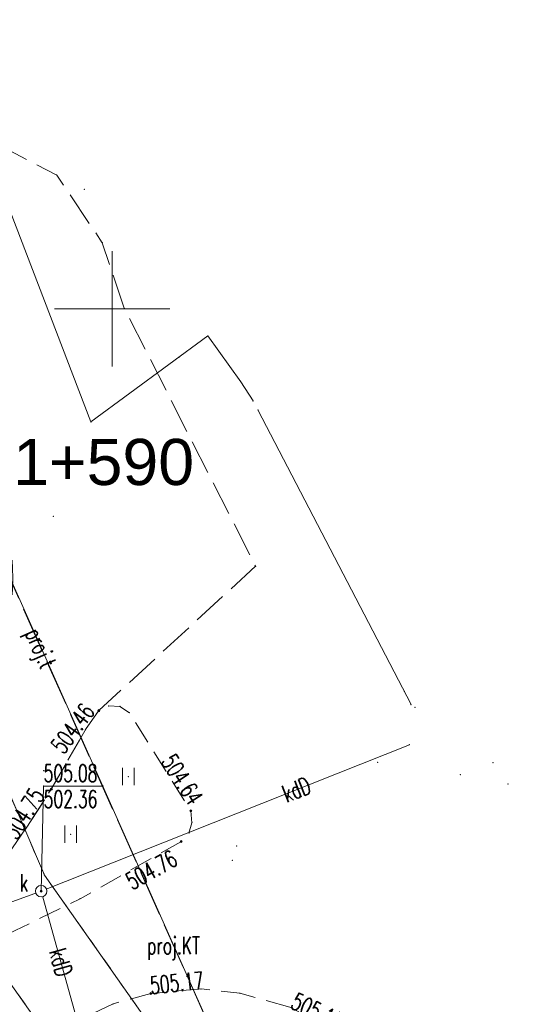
# Model space of a CAD drawing. Header units: metres. Extents: x 7422311 to 7422914, y 5495352 to 5495886.
# Tile 21 of 22: x 7422446 to 7422469, y 5495833 to 5495876. Entities that reach past the tile are written whole.
import ezdxf
from ezdxf.enums import TextEntityAlignment as Align

# ---------------------------------------------------------------- set-up
doc = ezdxf.new("R2010")
doc.units = ezdxf.units.M
doc.set_wipeout_variables(frame=1)
for name, pattern in [('L_0_03', [1, 0.5, -0.5]), ('L_0_04', [1.5, 1, -0.5]), ('L_0_06', [2, 1.5, -0.5]), ('L_2_50', [2.5, 2, -0.5])]:
    doc.linetypes.add(name, pattern=pattern)
doc.layers.get('0').update_dxf_attribs({"linetype": 'CONTINUOUS', "lineweight": 18})
for name, color, linetype, lineweight in [('EGB_DzialkaEwidencyjna', 7, 'CONTINUOUS', 18), ('EGB_KonturUzytkuGruntowego', 96, 'CONTINUOUS', 18), ('GES_InneUrzadzeniaTowarzyszac2', 7, 'CONTINUOUS', 18), ('GES_PrzewodKanalizacyjny', 36, 'CONTINUOUS', 18), ('GES_PrzewodTelekomunikacyjny_P', 7, 'CONTINUOUS', 18), ('GES_Rzedna', 7, 'CONTINUOUS', 18), ('GES_UrzadzeniaTowarzyszczaceL1', 7, 'CONTINUOUS', 18), ('KR_ObiektKarto', 7, 'CONTINUOUS', 18), ('M_projekt', 134, 'CONTINUOUS', 0), ('OT_Komunikacja', 7, 'CONTINUOUS', 18), ('OT_Rzedna', 7, 'CONTINUOUS', 18), ('OT_ZagospodarowanieTerenu', 7, 'CONTINUOUS', 18)]:
    doc.layers.add(name, color=color, linetype=linetype, lineweight=lineweight)
doc.styles.get("Standard").update_dxf_attribs({"font": 'simplex.shx'})

# ---------------------------------------------------------------- blocks, each defined once
blk = doc.blocks.new('L_0_02_2')
at = {"color": 0}
blk.add_point((0, 0), dxfattribs=at)
blk = doc.blocks.new('L_0_02_1')
at = {"color": 0}
blk.add_point((0, 0), dxfattribs=at)
blk = doc.blocks.new('OTZT_S')
at = {"color": 0, "linetype": 'Continuous', "lineweight": 18, "flags": 128}
for points in [[(-0.5, -0.75), (-0.5, 0.75)], [(0.5, 0.75), (0.5, -0.75)]]:
    blk.add_lwpolyline(points, dxfattribs=at)
blk = doc.blocks.new('SUPW_O')
at = {"color": 0, "linetype": 'Continuous', "lineweight": 18}
blk.add_wipeout([(0, -0.5), (0.25, -0.433), (0.433, -0.25), (0.5, 0), (0.433, 0.25), (0.25, 0.433), (0, 0.5), (-0.25, 0.433), (-0.433, 0.25), (-0.5, 0), (-0.433, -0.25), (-0.25, -0.433)], dxfattribs=at)
blk.add_circle((0, 0), 0.5, dxfattribs=at)
blk = doc.blocks.new('SUPS01_05')
at = {"linetype": 'Continuous', "lineweight": 13}
blk.add_hatch(color=0, dxfattribs=at).paths.add_polyline_path([(0, -0.091, 1), (0, 0.091, 1)])
at = {"color": 0, "linetype": 'Continuous', "lineweight": 13}
blk.add_circle((0, 0), 0.0906, dxfattribs=at)
blk = doc.blocks.new('OTRS')
at = {"linetype": 'Continuous', "lineweight": 13}
blk.add_hatch(color=0, dxfattribs=at).paths.add_polyline_path([(0, -0.091, 1), (0, 0.091, 1)])
at = {"color": 0, "linetype": 'Continuous', "lineweight": 13}
blk.add_circle((0, 0), 0.0906, dxfattribs=at)

msp = doc.modelspace()

# ---------------------------------------------------------------- linework, layer by layer
at = {"linetype": 'Continuous', "lineweight": 18, "flags": 128}
for points in [[(7422450.254, 5495861.057), (7422450.254, 5495866.057)], [(7422447.754, 5495863.557), (7422452.754, 5495863.557)]]:
    msp.add_lwpolyline(points, dxfattribs=at)
for p in [(7422447.854, 5495869.357), (7422449.047, 5495868.743), (7422449.827, 5495866.426), (7422450.792, 5495863.56), (7422450.792, 5495863.56), (7422454.406, 5495862.385), (7422453.162, 5495861.471), (7422455.835, 5495860.389), (7422456.365, 5495859.567), (7422456.577, 5495859.179), (7422449.334, 5495858.657), (7422449.334, 5495858.657), (7422449.334, 5495858.657), (7422449.334, 5495858.657), (7422449.334, 5495858.657), (7422449.334, 5495858.657), (7422449.334, 5495858.657), (7422449.334, 5495858.657), (7422447.704, 5495854.567), (7422456.474, 5495852.397), (7422456.474, 5495852.397), (7422456.474, 5495852.397), (7422456.474, 5495852.397), (7422462.925, 5495846.967), (7422449.673, 5495846.139), (7422449.673, 5495846.139), (7422449.674, 5495846.137), (7422449.674, 5495846.137), (7422449.674, 5495846.137), (7422449.674, 5495846.137), (7422450.104, 5495846.337), (7422450.104, 5495846.337), (7422450.104, 5495846.337), (7422450.104, 5495846.337), (7422450.594, 5495846.317), (7422450.594, 5495846.317), (7422450.594, 5495846.317), (7422450.594, 5495846.317), (7422463.221, 5495846.398), (7422463.387, 5495846.279), (7422451.004, 5495846.047), (7422451.004, 5495846.047), (7422451.004, 5495846.047), (7422451.004, 5495846.047), (7422449.124, 5495845.357), (7422449.124, 5495845.357), (7422449.125, 5495845.36), (7422449.125, 5495845.36), (7422463.144, 5495844.657), (7422463.144, 5495844.657), (7422461.764, 5495843.897), (7422461.764, 5495843.897), (7422466.775, 5495843.88), (7422447.283, 5495843.537), (7422450.957, 5495843.275), (7422465.354, 5495843.357), (7422447.283, 5495842.862), (7422447.614, 5495842.727), (7422447.614, 5495842.727), (7422447.614, 5495842.727), (7422447.614, 5495842.727), (7422449.861, 5495842.862), (7422467.427, 5495842.961), (7422467.427, 5495842.961), (7422453.664, 5495841.787), (7422453.664, 5495841.787), (7422453.664, 5495841.787), (7422453.664, 5495841.787), (7422446.524, 5495841.037), (7422446.524, 5495841.037), (7422446.524, 5495841.037), (7422446.524, 5495841.037), (7422453.714, 5495841.277), (7422453.714, 5495841.277), (7422453.714, 5495841.272), (7422453.714, 5495841.272), (7422448.457, 5495840.775), (7422453.584, 5495840.827), (7422453.584, 5495840.827), (7422453.584, 5495840.827), (7422453.584, 5495840.827), (7422453.239, 5495840.453), (7422453.239, 5495840.453), (7422453.244, 5495840.457), (7422453.244, 5495840.457), (7422455.654, 5495840.267), (7422455.654, 5495840.267), (7422455.654, 5495840.267), (7422455.654, 5495840.267), (7422455.654, 5495840.267), (7422455.654, 5495840.267), (7422455.654, 5495840.267), (7422455.654, 5495840.267), (7422455.464, 5495839.637), (7422447.314, 5495839.007), (7422447.314, 5495839.007), (7422447.314, 5495839.007), (7422447.314, 5495839.007), (7422447.314, 5495839.007), (7422447.314, 5495839.007), (7422447.314, 5495839.007), (7422447.314, 5495839.007), (7422447.314, 5495839.007), (7422447.314, 5495839.007), (7422448.864, 5495837.977), (7422448.864, 5495837.977), (7422448.864, 5495837.977), (7422448.864, 5495837.977), (7422451.934, 5495833.867), (7422451.934, 5495833.867), (7422451.934, 5495833.867), (7422451.934, 5495833.867), (7422454.114, 5495834.067), (7422454.114, 5495834.067), (7422454.114, 5495834.067), (7422454.114, 5495834.067), (7422455.794, 5495833.877), (7422455.794, 5495833.877), (7422455.794, 5495833.877), (7422455.794, 5495833.877), (7422450.294, 5495833.417), (7422450.294, 5495833.417), (7422450.294, 5495833.417), (7422450.294, 5495833.417)]:
    msp.add_point(p)
at = {"layer": 'EGB_DzialkaEwidencyjna', "linetype": 'CONTINUOUS', "lineweight": 18}
for p, q in [((7422449.334, 5495858.657), (7422443.92, 5495872.751)), ((7422449.334, 5495858.657), (7422454.406, 5495862.385)), ((7422455.835, 5495860.389), (7422454.406, 5495862.385)), ((7422455.835, 5495860.389), (7422456.365, 5495859.567)), ((7422456.577, 5495859.179), (7422463.221, 5495846.398)), ((7422440.394, 5495855.137), (7422447.314, 5495839.007)), ((7422447.314, 5495839.007), (7422460.934, 5495819.697)), ((7422458.704, 5495816.157), (7422443.664, 5495837.367))]:
    msp.add_line(p, q, dxfattribs=at)
at = {"layer": 'EGB_KonturUzytkuGruntowego', "color": 96, "linetype": 'L_0_03', "lineweight": 18, "flags": 128}
msp.add_lwpolyline([(7422468.824, 5495815.567), (7422465.124, 5495812.807), (7422458.704, 5495816.157), (7422443.664, 5495837.367), (7422437.514, 5495851.047), (7422436.274, 5495854.847), (7422440.394, 5495855.137), (7422447.314, 5495839.007), (7422460.934, 5495819.697)], close=True, dxfattribs=at)
at = {"layer": 'GES_InneUrzadzeniaTowarzyszac2'}
msp.add_point((7422447.174, 5495838.307), dxfattribs=at)
at = {"layer": 'GES_PrzewodKanalizacyjny', "color": 36, "linetype": 'Continuous', "lineweight": 18, "flags": 128}
for points in [[(7422463.144, 5495844.657), (7422447.174, 5495838.307), (7422396.35, 5495819.815), (7422376.694, 5495812.343), (7422340.908, 5495798.066), (7422317.474, 5495814.337)], [(7422447.174, 5495838.307), (7422449.894, 5495828.537), (7422449.294, 5495828.507)]]:
    msp.add_lwpolyline(points, dxfattribs=at)
at = {"layer": 'GES_PrzewodTelekomunikacyjny_P', "color": 30, "linetype": 'L_2_50', "lineweight": 18, "flags": 128}
msp.add_lwpolyline([(7422436.477, 5495876.098), (7422436.573, 5495875.771), (7422436.862, 5495874.814), (7422437.158, 5495873.858), (7422437.459, 5495872.905), (7422437.766, 5495871.953), (7422438.078, 5495871.003), (7422438.397, 5495870.055), (7422438.721, 5495869.11), (7422439.052, 5495868.166), (7422439.388, 5495867.224), (7422439.73, 5495866.284), (7422440.077, 5495865.346), (7422440.431, 5495864.411), (7422440.79, 5495863.478), (7422441.155, 5495862.547), (7422441.525, 5495861.618), (7422441.901, 5495860.691), (7422442.092, 5495860.229), (7422443.426, 5495857.236), (7422443.573, 5495856.376), (7422444.114, 5495855.681), (7422463.428, 5495812.366)], dxfattribs=at)
at = {"layer": 'GES_UrzadzeniaTowarzyszczaceL1', "color": 7, "linetype": 'Continuous', "lineweight": 18, "flags": 128}
msp.add_lwpolyline([(7422438.033, 5495875.47), (7422438.746, 5495868.201), (7422439.289, 5495867.497), (7422439.588, 5495866.702), (7422442.092, 5495860.229), (7422443.426, 5495857.236), (7422463.428, 5495812.366), (7422463.88, 5495811.622)], dxfattribs=at)
at = {"layer": 'OT_Komunikacja', "color": 7, "linetype": 'L_0_06', "lineweight": 18, "flags": 128}
msp.add_lwpolyline([(7422433.214, 5495826.447), (7422429.134, 5495832.847), (7422432.344, 5495833.817, 0.075137), (7422438.768, 5495838.036, 0.075137), (7422443.658, 5495843.966, 0.117876), (7422445.879, 5495850.558, 0.117875), (7422444.878, 5495857.442), (7422441.833, 5495864.275), (7422438.49, 5495874.248), (7422447.854, 5495869.357), (7422449.827, 5495866.426), (7422450.792, 5495863.56), (7422456.474, 5495852.397), (7422449.674, 5495846.137), (7422449.124, 5495845.357), (7422447.614, 5495842.727), (7422446.524, 5495841.037), (7422445.104, 5495838.997), (7422443.104, 5495836.687), (7422442.894, 5495836.317), (7422442.904, 5495835.857), (7422443.224, 5495835.547), (7422443.654, 5495835.437), (7422446.594, 5495828.627)], format="xyb", close=True, dxfattribs=at)
msp.add_lwpolyline([(7422447.564, 5495826.087), (7422447.164, 5495826.657), (7422446.594, 5495828.627), (7422446.684, 5495829.677), (7422447.024, 5495830.707), (7422447.604, 5495831.617), (7422448.814, 5495832.717), (7422450.294, 5495833.417), (7422451.934, 5495833.867), (7422454.114, 5495834.067), (7422455.794, 5495833.877), (7422457.954, 5495833.277), (7422459.444, 5495832.537), (7422461.134, 5495831.267), (7422462.514, 5495829.747), (7422464.364, 5495827.337), (7422464.204, 5495827.217), (7422463.064, 5495828.187), (7422460.944, 5495829.617), (7422459.564, 5495830.337), (7422457.244, 5495831.267), (7422455.274, 5495831.777), (7422453.724, 5495831.937), (7422451.704, 5495831.867), (7422450.734, 5495831.617), (7422450.204, 5495831.357), (7422449.394, 5495830.777), (7422448.614, 5495830.027), (7422447.984, 5495829.187), (7422447.604, 5495828.227), (7422447.614, 5495827.277), (7422447.724, 5495826.587), (7422447.864, 5495826.107)], close=True, dxfattribs=at)
at = {"layer": 'OT_Rzedna'}
for p in [(7422449.674, 5495846.137), (7422447.614, 5495842.727), (7422453.664, 5495841.787), (7422453.244, 5495840.457), (7422451.934, 5495833.867)]:
    msp.add_point(p, dxfattribs=at)
at = {"layer": 'OT_ZagospodarowanieTerenu', "color": 7, "linetype": 'L_0_04', "lineweight": 18, "flags": 128}
msp.add_lwpolyline([(7422443.104, 5495836.687), (7422445.104, 5495838.997), (7422446.524, 5495841.037), (7422447.614, 5495842.727), (7422449.124, 5495845.357), (7422449.674, 5495846.137), (7422450.104, 5495846.337), (7422450.594, 5495846.317), (7422451.004, 5495846.047), (7422453.664, 5495841.787), (7422453.714, 5495841.272), (7422453.584, 5495840.827), (7422453.239, 5495840.453), (7422448.864, 5495837.977), (7422443.654, 5495835.437), (7422443.224, 5495835.547), (7422442.904, 5495835.857), (7422442.894, 5495836.317)], close=True, dxfattribs=at)

# ---------------------------------------------------------------- block references
at = {"layer": 'EGB_DzialkaEwidencyjna', "color": 7, "linetype": 'Continuous'}
for name, p, xscale, yscale, zscale, rotation in [('L_0_02_2', (7422453.162, 5495861.471), 0.5, 0.5, 0.5, 216.32), ('L_0_02_1', (7422453.162, 5495861.471), 0.5, 0.5, 0.5, 303.9400000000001), ('L_0_02_2', (7422449.334, 5495858.657), 0.5, 0.5, 0.5, 288.97), ('L_0_02_1', (7422449.334, 5495858.657), 0.5, 0.5, 0.5, 36.32), ('L_0_02_2', (7422449.334, 5495858.657), 0.5, 0.5, 0.5, 111.02), ('L_0_02_1', (7422449.334, 5495858.657), 0.5, 0.5, 0.5, 288.97), ('L_0_02_1', (7422462.925, 5495846.967), 0.4999999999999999, 0.4999999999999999, 0.4999999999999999, 297.46), ('L_0_02_2', (7422462.925, 5495846.967), 0.5, 0.5, 0.5, 123.94), ('L_0_02_2', (7422463.221, 5495846.398), 0.4999999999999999, 0.4999999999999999, 0.4999999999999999, 117.46), ('L_0_02_1', (7422463.221, 5495846.398), 0.5, 0.5, 0.5, 324.6899999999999), ('L_0_02_2', (7422463.387, 5495846.279), 0.5, 0.5, 0.5, 144.69), ('L_0_02_1', (7422463.387, 5495846.279), 0.5, 0.5, 0.5, 303.9400000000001), ('L_0_02_2', (7422465.354, 5495843.357), 0.5, 0.5, 0.5, 123.94), ('L_0_02_1', (7422465.354, 5495843.357), 0.5, 0.5, 0.5, 322.52), ('L_0_02_2', (7422455.654, 5495840.267), 0.5, 0.5, 0.5, 316.54), ('L_0_02_1', (7422455.654, 5495840.267), 0.5, 0.5, 0.5, 108.97), ('L_0_02_2', (7422455.654, 5495840.267), 0.5, 0.5, 0.5, 108.97), ('L_0_02_1', (7422455.654, 5495840.267), 0.5, 0.5, 0.5, 316.54), ('L_0_02_2', (7422447.314, 5495839.007), 0.5, 0.5, 0.5, 113.22), ('L_0_02_1', (7422447.314, 5495839.007), 0.5, 0.5, 0.5, 305.1999999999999), ('L_0_02_1', (7422447.314, 5495839.007), 0.5, 0.5, 0.5, 113.22), ('L_0_02_2', (7422447.314, 5495839.007), 0.5, 0.5, 0.5, 305.1999999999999)]:
    msp.add_blockref(name, p, dxfattribs=dict(at, xscale=xscale, yscale=yscale, zscale=zscale, rotation=rotation))
at = {"layer": 'KR_ObiektKarto', "linetype": 'Continuous', "xscale": 0.5, "yscale": 0.5, "zscale": 0.5}
for p in [(7422450.957, 5495843.275), (7422448.457, 5495840.775)]:
    msp.add_blockref('OTZT_S', p, dxfattribs=at)
at = {"layer": 'OT_Rzedna', "linetype": 'Continuous', "xscale": 0.5, "yscale": 0.5, "zscale": 0.5}
for p in [(7422449.674, 5495846.137), (7422447.614, 5495842.727), (7422453.664, 5495841.787), (7422453.244, 5495840.457), (7422451.934, 5495833.867)]:
    msp.add_blockref('OTRS', p, dxfattribs=at)

# ---------------------------------------------------------------- texts
at = {"layer": 'GES_InneUrzadzeniaTowarzyszac2', "color": 7, "lineweight": 15, "width": 0.66}
msp.add_text('k', height=0.75, dxfattribs=at).set_placement((7422446.249, 5495838.071), align=Align.BOTTOM_LEFT)
at = {"layer": 'GES_PrzewodKanalizacyjny', "color": 36, "lineweight": 15, "width": 0.66}
for rotation, p in [(21.7, (7422458.25, 5495842.711)), (285.6, (7422448.033, 5495835.223))]:
    msp.add_text('kdD', height=0.75, rotation=rotation, dxfattribs=at).set_placement(p, align=Align.MIDDLE_CENTER)
at = {"layer": 'GES_PrzewodTelekomunikacyjny_P', "color": 30, "lineweight": 15, "width": 0.66}
msp.add_text('proj.t', height=0.75, rotation=294, dxfattribs=at).set_placement((7422447.16, 5495848.85), align=Align.MIDDLE_CENTER)
at = {"layer": 'GES_Rzedna', "color": 36, "lineweight": 15, "width": 0.66}
for s, p in [('505.08', (7422447.283, 5495843.424)), ('502.36', (7422447.283, 5495842.299))]:
    msp.add_text(s, height=0.75, dxfattribs=at).set_placement(p, align=Align.MIDDLE_LEFT)
at = {"layer": 'GES_UrzadzeniaTowarzyszczaceL1', "color": 7, "lineweight": 15, "width": 0.66}
msp.add_text('proj.KT', height=0.75, dxfattribs=at).set_placement((7422452.915, 5495835.948), align=Align.MIDDLE_CENTER)
at = {"layer": 'M_projekt', "linetype": 'Continuous', "insert": (7422441.461, 5495857.919), "char_height": 2, "width": 12.38343, "attachment_point": 1}
msp.add_mtext('{\\fArial|b0|i0|c238|p34;\\C5;km 1+590}', dxfattribs=at)
at = {"layer": 'OT_Rzedna', "color": 7, "lineweight": 15, "width": 0.66}
for s, rotation, p in [('504.46', 53.7, (7422448.337, 5495844.07)), ('504.64', 303, (7422452.15, 5495843.802)), ('504.75', 57.8, (7422446.309, 5495840.364)), ('505.17', 5.7, (7422451.959, 5495833.618)), ('505.13', 334.3, (7422457.846, 5495833.052))]:
    msp.add_text(s, height=0.75, rotation=rotation, dxfattribs=at).set_placement(p, align=Align.BOTTOM_LEFT)
msp.add_text('504.76', height=0.75, rotation=29.2, dxfattribs=at).set_placement((7422450.755, 5495838.99), align=Align.TOP_LEFT)

# ---------------------------------------------------------------- next in the draw order: block references
at = {"layer": 'GES_InneUrzadzeniaTowarzyszac2', "linetype": 'Continuous', "xscale": 0.5, "yscale": 0.5, "zscale": 0.5}
msp.add_blockref('SUPW_O', (7422447.174, 5495838.307), dxfattribs=at)

# ---------------------------------------------------------------- next in the draw order: linework, layer by layer
msp.add_point((7422447.174, 5495838.307))
msp.add_point((7422447.174, 5495838.307))
msp.add_point((7422447.174, 5495838.307))
msp.add_point((7422447.174, 5495838.307))
at = {"layer": 'GES_Rzedna', "color": 7, "linetype": 'Continuous', "lineweight": 13, "flags": 128}
msp.add_lwpolyline([(7422449.861, 5495842.862), (7422447.283, 5495842.862), (7422447.174, 5495838.307)], dxfattribs=at)
at = {"layer": 'GES_Rzedna', "color": 36}
msp.add_point((7422447.174, 5495838.307), dxfattribs=at)

# ---------------------------------------------------------------- next in the draw order: block references
at = {"layer": 'GES_Rzedna', "color": 36, "linetype": 'Continuous', "xscale": 0.5, "yscale": 0.5, "zscale": 0.5}
msp.add_blockref('SUPS01_05', (7422447.174, 5495838.307), dxfattribs=at)

doc.saveas('drawing.dxf')
